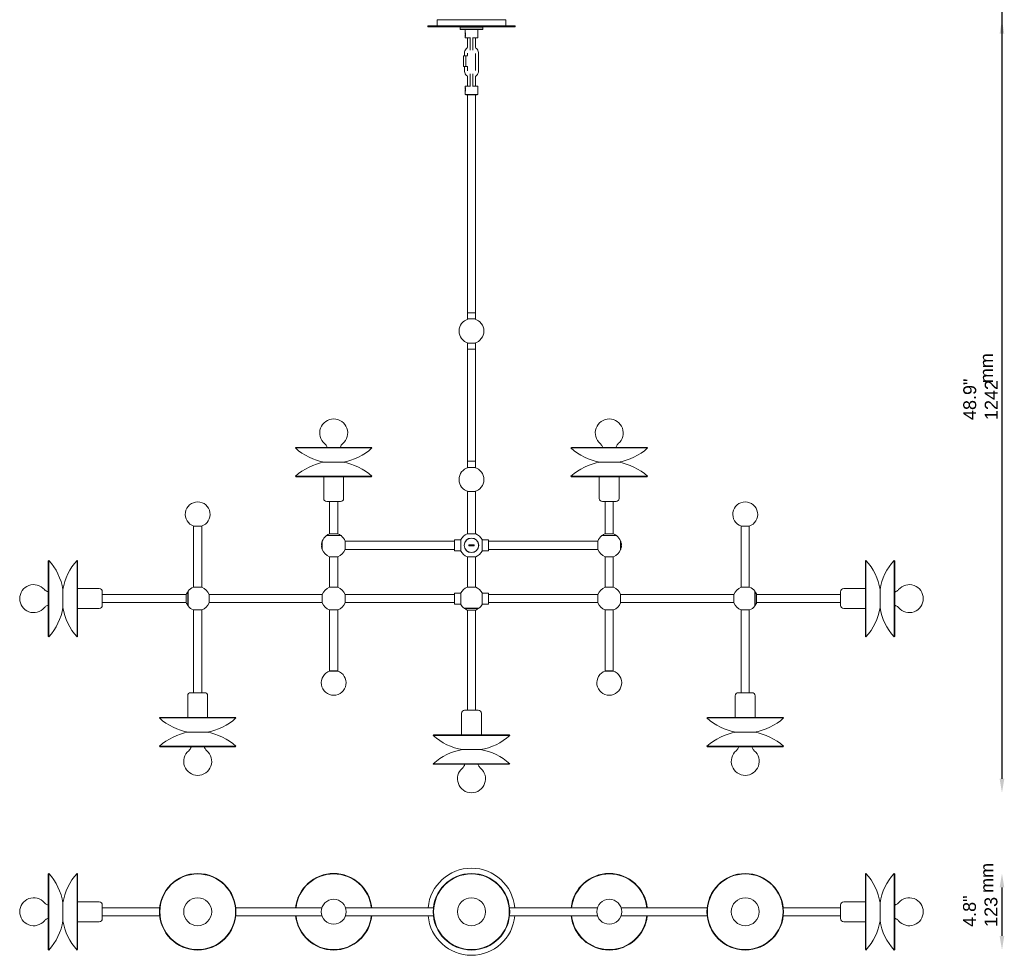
# Model space of a CAD drawing. Header units: millimetres. Extents: x 172 to 3573, y 86 to 2603.
# Tile 1 of 3: x 172 to 1755, y 86 to 1590. Entities that reach past the tile are written whole.
import ezdxf

# ---------------------------------------------------------------- set-up
doc = ezdxf.new("R2010")
doc.units = ezdxf.units.MM
doc.header["$LTSCALE"] = 9
doc.linetypes.add('DASHED', pattern=[0.2068, 0.1655, -0.0413])
for name, color, linetype, lineweight in [('Symbol (ISO)', 7, 'Continuous', 25), ('Widoczne (ISO)', 7, 'Continuous', 50), ('Wymiar (ISO)', 7, 'Continuous', 25)]:
    doc.layers.add(name, color=color, linetype=linetype, lineweight=lineweight)
doc.styles.add('Tekst notatki (ISO)', font='arial.ttf')
doc.dimstyles.new('Domyślne (ISO)', dxfattribs={"dimscale": 9, "dimtxt": 2.3, "dimasz": 2.5, "dimexe": 3.175, "dimexo": 0, "dimgap": 0.762, "dimtad": 1, "dimdec": 1, "dimlfac": 0.03937, "dimzin": 0, "dimdsep": 46, "dimtxsty": 'Tekst notatki (ISO)', "dimcen": 0.09, "dimdle": 10, "dimclrd": 256, "dimclre": 256, "dimclrt": 256, "dimazin": 2, "dimtfac": 1, "dimtmove": 0, "dimatfit": 3, "dimfxl": 0, "dimtolj": 1, "dimlwd": -1, "dimlwe": -1, "dimarcsym": 0})

# ---------------------------------------------------------------- blocks, each defined once
blk = doc.blocks.new('*D11')
at = {"layer": 'Defpoints', "color": 0, "transparency": 16777216}
for p in [(953.7, 1589.8), (898.7, 347.3), (1751.4, 347.3)]:
    blk.add_point(p, dxfattribs=at)
at = {"layer": 'Wymiar (ISO)', "transparency": 16777216}
blk.add_line((1751.4, 1567.3), (1751.4, 369.8), dxfattribs=at)
for points in [[(1747.6, 1567.3), (1755.1, 1567.3), (1751.4, 1589.8)], [(1747.6, 369.8), (1755.1, 369.8), (1751.4, 347.3)]]:
    blk.add_solid(points, dxfattribs=at)
at = {"layer": 'Wymiar (ISO)', "transparency": 16777216, "insert": (1689.2, 946.4), "char_height": 20.7, "attachment_point": 1, "rotation": 90, "style": 'Tekst notatki (ISO)'}
blk.add_mtext('\\A1;48.9"\\P1242', dxfattribs=at)
blk = doc.blocks.new('*D12')
at = {"layer": 'Defpoints', "color": 0, "transparency": 16777216}
for p in [(953.7, 1739.8), (898.7, 347.3), (1751.4, 347.3)]:
    blk.add_point(p, dxfattribs=at)
at = {"layer": 'Wymiar (ISO)', "transparency": 16777216}
blk.add_line((1751.4, 1717.3), (1751.4, 369.8), dxfattribs=at)
for points in [[(1747.6, 1717.3), (1755.1, 1717.3), (1751.4, 1739.8)], [(1747.6, 369.8), (1755.1, 369.8), (1751.4, 347.3)]]:
    blk.add_solid(points, dxfattribs=at)
at = {"layer": 'Wymiar (ISO)', "transparency": 16777216, "insert": (1688.8, 1622.9), "char_height": 20.7, "attachment_point": 1, "rotation": 90, "style": 'Tekst notatki (ISO)'}
blk.add_mtext('\\A1;54.8"\\P1392', dxfattribs=at)
blk = doc.blocks.new('*D13')
at = {"layer": 'Defpoints', "color": 0, "transparency": 16777216}
for p in [(953.7, 2039.8), (898.7, 347.3), (1751.4, 347.3)]:
    blk.add_point(p, dxfattribs=at)
at = {"layer": 'Wymiar (ISO)', "transparency": 16777216}
blk.add_line((1751.4, 2017.3), (1751.4, 369.8), dxfattribs=at)
for points in [[(1747.6, 2017.3), (1755.1, 2017.3), (1751.4, 2039.8)], [(1747.6, 369.8), (1755.1, 369.8), (1751.4, 347.3)]]:
    blk.add_solid(points, dxfattribs=at)
at = {"layer": 'Wymiar (ISO)', "transparency": 16777216, "insert": (1688.8, 1856.9), "char_height": 20.7, "attachment_point": 1, "rotation": 90, "style": 'Tekst notatki (ISO)'}
blk.add_mtext('\\A1;66.6"\\P1692', dxfattribs=at)
blk = doc.blocks.new('*D14')
at = {"layer": 'Defpoints', "color": 0, "transparency": 16777216}
for p in [(953.7, 2489.8), (898.7, 347.3), (1751.4, 347.3)]:
    blk.add_point(p, dxfattribs=at)
at = {"layer": 'Wymiar (ISO)', "transparency": 16777216}
blk.add_line((1751.4, 2467.3), (1751.4, 369.8), dxfattribs=at)
for points in [[(1747.6, 2467.3), (1755.1, 2467.3), (1751.4, 2489.8)], [(1747.6, 369.8), (1755.1, 369.8), (1751.4, 347.3)]]:
    blk.add_solid(points, dxfattribs=at)
at = {"layer": 'Wymiar (ISO)', "transparency": 16777216, "insert": (1689.2, 2241.4), "char_height": 20.7, "attachment_point": 1, "rotation": 90, "style": 'Tekst notatki (ISO)'}
blk.add_mtext('\\A1;84.4"\\P2142', dxfattribs=at)
blk = doc.blocks.new('*D17')
at = {"layer": 'Defpoints', "color": 0, "transparency": 16777216}
for p in [(1578.2, 217.7), (1578.2, 94.7), (1751.4, 94.7)]:
    blk.add_point(p, dxfattribs=at)
at = {"layer": 'Wymiar (ISO)', "transparency": 16777216}
blk.add_line((1751.4, 195.2), (1751.4, 117.2), dxfattribs=at)
for points in [[(1747.6, 195.2), (1755.1, 195.2), (1751.4, 217.7)], [(1747.6, 117.2), (1755.1, 117.2), (1751.4, 94.7)]]:
    blk.add_solid(points, dxfattribs=at)
at = {"layer": 'Wymiar (ISO)', "transparency": 16777216, "insert": (1688.8, 131.8), "char_height": 20.7, "attachment_point": 1, "rotation": 90, "style": 'Tekst notatki (ISO)'}
blk.add_mtext('\\A1;4.8"\\P123', dxfattribs=at)

msp = doc.modelspace()

# ---------------------------------------------------------------- linework, layer by layer
at = {"layer": 'Widoczne (ISO)', "linetype": 'Continuous', "lineweight": 5}
for p, q in [((953.67, 1589.76), (843.67, 1589.76)), ((843.67, 1589.76), (843.67, 1579.76)), ((953.67, 1589.76), (953.67, 1579.76)), ((968.67, 1579.76), (828.67, 1579.76)), ((828.67, 1579.76), (828.67, 1578.26)), ((828.67, 1578.26), (968.67, 1578.26)), ((881.17, 1578.26), (880.67, 1577.76)), ((916.67, 1577.76), (880.67, 1577.76)), ((880.67, 1574.76), (880.67, 1577.76)), ((880.67, 1574.76), (916.67, 1574.76)), ((881.17, 1574.26), (880.67, 1574.76)), ((916.17, 1574.26), (881.17, 1574.26)), ((888.87, 1574.26), (888.67, 1574.06)), ((908.67, 1574.06), (888.67, 1574.06)), ((888.67, 1574.06), (888.67, 1568.92)), ((888.67, 1568.26), (888.82, 1568.41)), ((888.67, 1566.26), (888.67, 1568.26)), ((908.47, 1574.26), (908.67, 1574.06)), ((908.67, 1574.06), (908.67, 1560.76)), ((916.17, 1578.26), (916.67, 1577.76)), ((916.17, 1574.26), (916.67, 1574.76)), ((916.67, 1574.76), (916.67, 1577.76)), ((968.67, 1579.76), (968.67, 1578.26)), ((888.67, 1563.26), (888.67, 1565.26)), ((888.67, 1563.26), (888.82, 1563.11)), ((888.67, 1562.6), (888.67, 1560.76)), ((888.67, 1560.76), (897.09, 1560.76)), ((896.67, 1560.76), (896.67, 1547.76)), ((900.25, 1560.76), (908.67, 1560.76)), ((900.67, 1547.76), (900.67, 1560.76)), ((887.19, 1535.26), (887.19, 1531.76)), ((896.67, 1540.71), (896.67, 1547.76)), ((900.67, 1547.76), (900.67, 1540.71)), ((905.15, 1508.26), (905.15, 1535.26)), ((910.15, 1508.26), (910.15, 1535.26)), ((885.94, 1514.76), (885.94, 1531.76)), ((885.94, 1531.76), (889.69, 1531.76)), ((889.69, 1531.76), (889.69, 1514.76)), ((889.69, 1531.76), (892.5, 1531.76)), ((889.69, 1514.76), (885.94, 1514.76)), ((887.19, 1514.76), (887.19, 1508.26)), ((892.5, 1514.76), (889.69, 1514.76)), ((896.67, 1495.76), (896.67, 1502.81)), ((896.67, 1495.76), (896.67, 1482.76)), ((900.67, 1502.81), (900.67, 1495.76)), ((900.67, 1482.76), (900.67, 1495.76)), ((897.09, 1482.76), (888.67, 1482.76)), ((888.67, 1480.92), (888.67, 1482.76)), ((888.67, 1480.26), (888.82, 1480.41)), ((888.67, 1478.26), (888.67, 1480.26)), ((888.67, 1475.26), (888.67, 1477.26)), ((888.67, 1475.26), (888.82, 1475.11)), ((888.67, 1469.46), (888.67, 1474.6)), ((908.67, 1482.76), (900.25, 1482.76)), ((908.67, 1469.46), (908.67, 1482.76)), ((888.67, 1469.46), (908.67, 1469.46)), ((889.37, 1468.76), (888.67, 1469.46)), ((907.97, 1468.76), (889.37, 1468.76)), ((892.17, 1118.76), (892.17, 1468.76)), ((905.17, 1118.76), (905.17, 1468.76)), ((907.97, 1468.76), (908.67, 1469.46)), ((905.17, 1118.76), (892.17, 1118.76)), ((892.17, 1118.76), (892.17, 1108.76)), ((892.17, 1118.76), (905.17, 1118.76)), ((892.17, 1108.76), (905.17, 1108.76)), ((905.17, 1118.76), (905.17, 1108.76)), ((905.17, 1070.03), (892.17, 1070.03)), ((892.17, 1070.03), (892.17, 1060.03)), ((905.17, 1070.03), (905.17, 1060.03)), ((892.17, 1060.03), (905.17, 1060.03)), ((905.17, 1060.03), (892.17, 1060.03)), ((892.17, 880.03), (892.17, 1060.03)), ((905.17, 880.03), (905.17, 1060.03)), ((616.37, 902.19), (615.71, 901.45)), ((616.37, 902.19), (738.04, 902.19)), ((738.04, 902.19), (738.71, 901.45)), ((1059.3, 902.19), (1058.63, 901.45)), ((1059.3, 902.19), (1180.97, 902.19)), ((1180.97, 902.19), (1181.63, 901.45)), ((615.71, 901.45), (738.71, 901.45)), ((1058.63, 901.45), (1181.63, 901.45)), ((662.71, 878.68), (691.71, 878.68)), ((691.71, 878.68), (662.71, 878.68)), ((905.17, 880.03), (892.17, 880.03)), ((892.17, 870.03), (892.17, 880.03)), ((892.17, 880.03), (905.17, 880.03)), ((905.17, 870.03), (905.17, 880.03)), ((1134.63, 878.68), (1105.63, 878.68)), ((1105.63, 878.68), (1134.63, 878.68)), ((738.71, 855.92), (615.71, 855.92)), ((616.37, 855.17), (615.71, 855.92)), ((738.04, 855.17), (616.37, 855.17)), ((661.21, 820.34), (661.21, 855.17)), ((693.21, 820.34), (693.21, 855.17)), ((738.04, 855.17), (738.71, 855.92)), ((892.17, 870.03), (905.17, 870.03)), ((1181.63, 855.92), (1058.63, 855.92)), ((1059.3, 855.17), (1058.63, 855.92)), ((1180.97, 855.17), (1059.3, 855.17)), ((1104.13, 820.34), (1104.13, 855.17)), ((1136.13, 820.34), (1136.13, 855.17)), ((1180.97, 855.17), (1181.63, 855.92)), ((905.17, 831.3), (892.17, 831.3)), ((892.17, 763.3), (892.17, 831.3)), ((905.17, 763.3), (905.17, 831.3)), ((688.21, 815.34), (666.21, 815.34)), ((670.71, 763.34), (670.71, 815.34)), ((683.71, 763.34), (683.71, 815.34)), ((1131.13, 815.34), (1109.13, 815.34)), ((1113.63, 763.34), (1113.63, 815.34)), ((1126.63, 763.34), (1126.63, 815.34)), ((465.11, 775.71), (452.11, 775.71)), ((452.11, 775.71), (452.11, 677.71)), ((464.86, 775.79), (452.36, 775.79)), ((453.61, 775.79), (453.61, 775.71)), ((463.61, 775.79), (463.61, 775.71)), ((465.11, 775.71), (465.11, 677.71)), ((1345.23, 775.71), (1332.23, 775.71)), ((1332.23, 775.71), (1332.23, 677.71)), ((1344.98, 775.79), (1332.48, 775.79)), ((1333.73, 775.79), (1333.73, 775.71)), ((1343.73, 775.79), (1343.73, 775.71)), ((1345.23, 775.71), (1345.23, 677.71)), ((665.46, 760.57), (688.96, 760.57)), ((665.66, 760.71), (688.76, 760.71)), ((665.66, 760.57), (665.66, 760.71)), ((683.83, 763.34), (670.59, 763.34)), ((688.76, 760.57), (688.76, 760.71)), ((891.92, 763.3), (905.42, 763.3)), ((1108.38, 760.57), (1131.88, 760.57)), ((1108.58, 760.71), (1131.68, 760.71)), ((1108.58, 760.57), (1108.58, 760.71)), ((1126.76, 763.34), (1113.51, 763.34)), ((1131.68, 760.57), (1131.68, 760.71)), ((657.66, 746), (657.98, 746)), ((657.98, 744), (657.66, 744)), ((658.77, 738.45), (658.77, 751.55)), ((658.91, 751.55), (658.77, 751.55)), ((658.91, 738.25), (658.91, 751.75)), ((695.5, 751.75), (695.5, 738.25)), ((695.5, 751.5), (871.5, 751.5)), ((871.5, 753.89), (876, 753.89)), ((871.5, 753.86), (871.5, 753.89)), ((876, 753.86), (871.5, 753.86)), ((871.5, 753.86), (871.5, 736.12)), ((881.5, 754), (877.5, 754)), ((881.5, 735.75), (881.5, 754.25)), ((902.17, 746), (895.17, 746)), ((895.17, 744), (902.17, 744)), ((915.84, 754.25), (915.84, 735.75)), ((915.84, 754), (919.84, 754)), ((925.84, 753.88), (921.34, 753.88)), ((925.84, 736.13), (925.84, 753.88)), ((1101.84, 751.5), (925.84, 751.5)), ((1101.84, 738.25), (1101.84, 751.75)), ((1138.43, 751.75), (1138.43, 738.25)), ((1138.43, 751.55), (1138.57, 751.55)), ((1138.57, 751.55), (1138.57, 738.45)), ((1139.68, 746), (1139.37, 746)), ((1139.37, 744), (1139.68, 744)), ((658.91, 738.45), (658.77, 738.45)), ((695.5, 738.5), (871.5, 738.5)), ((871.5, 736.12), (876, 736.12)), ((881.5, 736), (877.5, 736)), ((915.84, 736), (919.84, 736)), ((925.84, 736.13), (921.34, 736.13)), ((921.34, 736.13), (925.84, 736.13)), ((1101.84, 738.5), (925.84, 738.5)), ((925.84, 736.13), (925.84, 736.13)), ((1138.43, 738.45), (1138.57, 738.45)), ((218.43, 720.24), (219.17, 720.91)), ((218.43, 598.58), (218.43, 720.24)), ((219.17, 597.91), (219.17, 720.91)), ((264.7, 720.91), (264.7, 597.91)), ((265.44, 720.24), (264.7, 720.91)), ((265.44, 720.24), (265.44, 598.58)), ((683.96, 726.71), (670.46, 726.71)), ((670.71, 677.71), (670.71, 726.71)), ((683.71, 677.71), (683.71, 726.71)), ((905.42, 726.71), (891.92, 726.71)), ((892.17, 726.71), (892.17, 677.71)), ((905.17, 726.71), (905.17, 677.71)), ((1126.88, 726.71), (1113.38, 726.71)), ((1113.63, 677.71), (1113.63, 726.71)), ((1126.63, 677.71), (1126.63, 726.71)), ((1531.9, 720.24), (1532.64, 720.91)), ((1531.9, 598.58), (1531.9, 720.24)), ((1532.64, 597.91), (1532.64, 720.91)), ((1578.17, 720.91), (1578.17, 597.91)), ((1578.91, 720.24), (1578.17, 720.91)), ((1578.91, 720.24), (1578.91, 598.58)), ((241.94, 673.91), (241.94, 644.91)), ((241.94, 644.91), (241.94, 673.91)), ((300.27, 675.41), (265.44, 675.41)), ((305.27, 670.41), (305.27, 648.41)), ((305.27, 665.91), (440.27, 665.91)), ((440.27, 666.03), (440.27, 652.79)), ((442.9, 647.86), (442.9, 670.96)), ((443.05, 670.96), (442.9, 670.96)), ((443.05, 647.66), (443.05, 671.16)), ((451.86, 677.71), (465.36, 677.71)), ((476.91, 666.16), (476.91, 652.66)), ((658.91, 665.91), (476.91, 665.91)), ((658.91, 652.66), (658.91, 666.16)), ((670.46, 677.71), (683.96, 677.71)), ((695.5, 666.16), (695.5, 652.66)), ((695.5, 665.91), (871.5, 665.91)), ((871.5, 668.32), (876, 668.32)), ((871.5, 668.24), (871.5, 668.32)), ((876, 668.24), (871.5, 668.24)), ((871.5, 668.24), (871.5, 650.5)), ((881.5, 668.41), (877.48, 668.41)), ((881.5, 650.16), (881.5, 668.66)), ((891.92, 677.71), (905.42, 677.71)), ((915.84, 668.66), (915.84, 650.16)), ((915.84, 668.41), (919.84, 668.41)), ((921.34, 668.29), (925.84, 668.29)), ((925.84, 668.27), (921.34, 668.27)), ((925.84, 668.29), (925.84, 668.27)), ((925.84, 650.53), (925.84, 668.27)), ((1101.84, 665.91), (925.84, 665.91)), ((1101.84, 652.66), (1101.84, 666.16)), ((1113.38, 677.71), (1126.88, 677.71)), ((1138.43, 666.16), (1138.43, 652.66)), ((1138.43, 665.91), (1320.43, 665.91)), ((1320.43, 652.66), (1320.43, 666.16)), ((1331.98, 677.71), (1345.48, 677.71)), ((1354.29, 671.16), (1354.29, 647.66)), ((1354.29, 670.96), (1354.44, 670.96)), ((1354.44, 670.96), (1354.44, 647.86)), ((1357.07, 652.79), (1357.07, 666.03)), ((1492.07, 665.91), (1357.07, 665.91)), ((1492.07, 648.41), (1492.07, 670.41)), ((1497.07, 675.41), (1531.9, 675.41)), ((1555.4, 644.91), (1555.4, 673.91)), ((1555.4, 673.91), (1555.4, 644.91)), ((305.27, 652.91), (440.27, 652.91)), ((658.91, 652.91), (476.91, 652.91)), ((695.5, 652.91), (871.5, 652.91)), ((871.5, 650.5), (876, 650.5)), ((881.5, 650.41), (877.48, 650.41)), ((915.84, 650.41), (919.84, 650.41)), ((921.34, 650.53), (925.84, 650.53)), ((1101.84, 652.91), (925.84, 652.91)), ((1138.43, 652.91), (1320.43, 652.91)), ((1492.07, 652.91), (1357.07, 652.91)), ((300.27, 643.41), (265.44, 643.41)), ((443.05, 647.86), (442.9, 647.86)), ((465.36, 641.12), (451.86, 641.12)), ((452.11, 508.11), (452.11, 641.12)), ((465.11, 508.11), (465.11, 641.12)), ((683.96, 641.12), (670.46, 641.12)), ((670.71, 543.11), (670.71, 641.12)), ((683.71, 543.11), (683.71, 641.12)), ((910.42, 643.85), (886.92, 643.85)), ((887.12, 643.85), (887.12, 643.7)), ((910.22, 643.7), (887.12, 643.7)), ((892.05, 641.07), (905.29, 641.07)), ((892.17, 641.07), (892.17, 480.07)), ((905.17, 641.07), (905.17, 480.07)), ((910.22, 643.85), (910.22, 643.7)), ((1126.88, 641.12), (1113.38, 641.12)), ((1113.63, 543.11), (1113.63, 641.12)), ((1126.63, 543.11), (1126.63, 641.12)), ((1345.48, 641.12), (1331.98, 641.12)), ((1332.23, 508.11), (1332.23, 641.12)), ((1345.23, 508.11), (1345.23, 641.12)), ((1354.29, 647.86), (1354.44, 647.86)), ((1497.07, 643.41), (1531.9, 643.41)), ((218.43, 598.58), (219.17, 597.91)), ((265.44, 598.58), (264.7, 597.91)), ((1531.9, 598.58), (1532.64, 597.91)), ((1578.91, 598.58), (1578.17, 597.91)), ((670.71, 543.11), (683.71, 543.11)), ((670.96, 543.03), (683.46, 543.03)), ((1113.63, 543.11), (1126.63, 543.11)), ((1113.88, 543.03), (1126.38, 543.03)), ((447.61, 508.11), (469.61, 508.11)), ((1327.73, 508.11), (1349.73, 508.11)), ((442.61, 503.11), (442.61, 468.29)), ((474.61, 503.11), (474.61, 468.29)), ((1322.73, 503.11), (1322.73, 468.29)), ((1354.73, 503.11), (1354.73, 468.29)), ((882.67, 475.07), (882.67, 440.24)), ((887.67, 480.07), (909.67, 480.07)), ((914.67, 475.07), (914.67, 440.24)), ((397.78, 468.29), (397.11, 467.54)), ((397.11, 467.54), (520.11, 467.54)), ((397.78, 468.29), (519.44, 468.29)), ((519.44, 468.29), (520.11, 467.54)), ((1277.9, 468.29), (1277.23, 467.54)), ((1277.23, 467.54), (1400.23, 467.54)), ((1277.9, 468.29), (1399.56, 468.29)), ((1399.56, 468.29), (1400.23, 467.54)), ((473.11, 444.78), (444.11, 444.78)), ((444.11, 444.78), (473.11, 444.78)), ((1324.23, 444.78), (1353.23, 444.78)), ((1353.23, 444.78), (1324.23, 444.78)), ((837.84, 440.24), (837.17, 439.5)), ((837.17, 439.5), (960.17, 439.5)), ((837.84, 440.24), (959.5, 440.24)), ((959.5, 440.24), (960.17, 439.5)), ((520.11, 422.01), (397.11, 422.01)), ((397.78, 421.27), (397.11, 422.01)), ((519.44, 421.27), (397.78, 421.27)), ((519.44, 421.27), (520.11, 422.01)), ((884.17, 416.73), (913.17, 416.73)), ((913.17, 416.73), (884.17, 416.73)), ((1400.23, 422.01), (1277.23, 422.01)), ((1277.9, 421.27), (1277.23, 422.01)), ((1399.56, 421.27), (1277.9, 421.27)), ((1399.56, 421.27), (1400.23, 422.01)), ((960.17, 393.97), (837.17, 393.97)), ((837.84, 393.23), (837.17, 393.97)), ((959.5, 393.23), (837.84, 393.23)), ((959.5, 393.23), (960.17, 393.97)), ((218.43, 217), (219.17, 217.66)), ((218.43, 95.33), (218.43, 217)), ((219.17, 94.66), (219.17, 217.66)), ((264.7, 217.66), (264.7, 94.66)), ((265.44, 217), (264.7, 217.66)), ((265.44, 217), (265.44, 95.33)), ((1531.9, 217), (1532.64, 217.66)), ((1531.9, 95.33), (1531.9, 217)), ((1532.64, 94.66), (1532.64, 217.66)), ((1578.17, 217.66), (1578.17, 94.66)), ((1578.91, 217), (1578.17, 217.66)), ((1578.91, 217), (1578.91, 95.33)), ((241.94, 141.66), (241.94, 170.66)), ((241.94, 170.66), (241.94, 141.66)), ((300.27, 172.16), (265.44, 172.16)), ((305.27, 167.16), (305.27, 145.16)), ((305.27, 162.66), (397.46, 162.66)), ((658.29, 162.66), (519.77, 162.66)), ((696.12, 162.66), (837.51, 162.66)), ((1101.22, 162.66), (959.83, 162.66)), ((1139.05, 162.66), (1277.57, 162.66)), ((1492.07, 162.66), (1399.88, 162.66)), ((1492.07, 145.16), (1492.07, 167.16)), ((1497.07, 172.16), (1531.9, 172.16)), ((1555.4, 170.66), (1555.4, 141.66)), ((1555.4, 141.66), (1555.4, 170.66)), ((305.27, 149.66), (397.46, 149.66)), ((658.29, 149.66), (519.77, 149.66)), ((696.12, 149.66), (837.51, 149.66)), ((1101.22, 149.66), (959.83, 149.66)), ((1139.05, 149.66), (1277.57, 149.66)), ((1492.07, 149.66), (1399.88, 149.66)), ((300.27, 140.16), (265.44, 140.16)), ((1497.07, 140.16), (1531.9, 140.16)), ((218.43, 95.33), (219.17, 94.66)), ((265.44, 95.33), (264.7, 94.66)), ((1531.9, 95.33), (1532.64, 94.66)), ((1578.91, 95.33), (1578.17, 94.66))]:
    msp.add_line(p, q, dxfattribs=at)
at = {"layer": 'Widoczne (ISO)', "linetype": 'DASHED', "lineweight": 5, "ltscale": 0.718946}
for p, q in [((892.17, 1560.76), (892.17, 1544.7)), ((892.17, 1498.82), (892.17, 1482.76))]:
    msp.add_line(p, q, dxfattribs=at)
at = {"layer": 'Widoczne (ISO)', "linetype": 'DASHED', "lineweight": 5, "ltscale": 0.717399}
for p, q in [((905.17, 1560.76), (905.17, 1544.74)), ((905.17, 1498.78), (905.17, 1482.76))]:
    msp.add_line(p, q, dxfattribs=at)
at = {"layer": 'Widoczne (ISO)', "linetype": 'DASHED', "lineweight": 5, "ltscale": 0.790401}
msp.add_line((892.17, 1536.17), (892.17, 1531.76), dxfattribs=at)
at = {"layer": 'Widoczne (ISO)', "linetype": 'DASHED', "lineweight": 5, "ltscale": 0.796613}
msp.add_line((892.17, 1514.76), (892.17, 1507.35), dxfattribs=at)
at = {"layer": 'Widoczne (ISO)', "linetype": 'Continuous', "lineweight": 5}
for centre, radius in [((898.67, 745), 11.75), ((898.67, 745), 11.55), ((458.61, 156.16), 61.5), ((458.61, 156.16), 60.83), ((898.67, 156.16), 61.5), ((898.67, 156.16), 60.83), ((1338.73, 156.16), 61.5), ((1338.73, 156.16), 60.83), ((458.61, 156.16), 22.5), ((677.21, 156.16), 20), ((898.67, 156.16), 22.5), ((1120.13, 156.16), 20), ((1338.73, 156.16), 22.5)]:
    msp.add_circle(centre, radius, dxfattribs=at)
for centre, radius, start, end in [((898.67, 1089.4), 20, 104.47751, 255.52249), ((898.67, 1089.4), 20, 284.47751, 75.52249), ((677.21, 925.64), 22.5, 310.21496, 229.78504), ((1120.13, 925.64), 22.5, 310.21496, 229.78504), ((677.21, 968.52), 91, 227.48182, 260.83137), ((677.21, 968.52), 91, 279.16863, 312.51818), ((1120.13, 968.52), 91, 227.48182, 260.83137), ((1120.13, 968.52), 91, 279.16863, 312.51818), ((677.21, 788.84), 91, 99.16863, 132.51818), ((677.21, 788.84), 91, 47.48182, 80.83137), ((1120.13, 788.84), 91, 99.16863, 132.51818), ((1120.13, 788.84), 91, 47.48182, 80.83137), ((898.67, 850.67), 20, 104.47751, 255.52249), ((898.67, 850.67), 20, 284.47751, 75.52249), ((458.61, 794.79), 20, 288.20996, 251.79004), ((666.21, 820.34), 5, 180, 270), ((688.21, 820.34), 5, 270, 0), ((1109.13, 820.34), 5, 180, 270), ((1131.13, 820.34), 5, 270, 0), ((1338.73, 794.79), 20, 288.20996, 251.79004), ((677.21, 745), 19.5, 127.05376, 159.74775), ((677.21, 745), 19.5, 109.84899, 126.32094), ((677.21, 745), 19.5, 53.67906, 70.15101), ((677.21, 745), 19.5, 20.25225, 52.94624), ((898.67, 745), 19.5, 110.25225, 151.68238), ((898.67, 745), 19.5, 28.31762, 69.74775), ((1120.13, 745), 19.5, 127.05376, 159.74775), ((1120.13, 745), 19.5, 109.84899, 126.32094), ((1120.13, 745), 19.5, 53.67906, 70.15101), ((1120.13, 745), 19.5, 20.25225, 52.94624), ((677.13, 745), 19.5, 160.37288, 177.06047), ((677.13, 745), 19.5, 182.93953, 199.62712), ((1120.21, 745), 19.5, 2.93953, 19.62712), ((1120.21, 745), 19.5, 340.37288, 357.06047), ((677.21, 745), 19.5, 200.25225, 249.74775), ((677.21, 745), 19.5, 290.25225, 339.74775), ((898.67, 745), 19.5, 208.31762, 249.74775), ((898.67, 745), 19.5, 290.25225, 331.68238), ((1120.13, 745), 19.5, 200.25225, 249.74775), ((1120.13, 745), 19.5, 290.25225, 339.74775), ((152.1, 659.41), 91, 9.16863, 42.51818), ((331.77, 659.41), 91, 137.48182, 170.83137), ((1465.57, 659.41), 91, 9.16863, 42.51818), ((1645.24, 659.41), 91, 137.48182, 170.83137), ((194.97, 659.41), 22.5, 40.21496, 319.78504), ((1602.37, 659.41), 22.5, 220.21496, 139.78504), ((300.27, 670.41), 5, 0, 90), ((458.61, 659.41), 19.5, 143.67906, 160.15101), ((458.61, 659.41), 19.5, 110.25225, 142.94624), ((458.61, 659.41), 19.5, 20.25225, 69.74775), ((677.21, 659.41), 19.5, 110.25225, 159.74775), ((677.21, 659.41), 19.5, 20.25225, 69.74775), ((898.67, 659.41), 19.5, 110.25225, 151.68238), ((898.67, 659.41), 19.5, 28.31762, 69.74775), ((1120.13, 659.41), 19.5, 110.25225, 159.74775), ((1120.13, 659.41), 19.5, 20.25225, 69.74775), ((1338.73, 659.41), 19.5, 110.25225, 159.74775), ((1338.73, 659.41), 19.5, 37.05376, 69.74775), ((1338.73, 659.41), 19.5, 19.84899, 36.32094), ((1497.07, 670.41), 5, 90, 180), ((458.61, 659.41), 19.5, 199.84899, 216.32094), ((458.61, 659.41), 19.5, 290.25225, 339.74775), ((677.21, 659.41), 19.5, 200.25225, 249.74775), ((677.21, 659.41), 19.5, 290.25225, 339.74775), ((898.67, 659.41), 19.5, 208.31762, 232.94624), ((898.67, 659.41), 19.5, 307.05376, 331.68238), ((1120.13, 659.41), 19.5, 200.25225, 249.74775), ((1120.13, 659.41), 19.5, 290.25225, 339.74775), ((1338.73, 659.41), 19.5, 200.25225, 249.74775), ((1338.73, 659.41), 19.5, 323.67906, 340.15101), ((152.1, 659.41), 91, 317.48182, 350.83137), ((331.77, 659.41), 91, 189.16863, 222.51818), ((300.27, 648.41), 5, 270, 0), ((458.61, 659.41), 19.5, 217.05376, 249.74775), ((898.67, 659.41), 19.5, 233.67906, 250.15101), ((898.67, 659.41), 19.5, 289.84899, 306.32094), ((1338.73, 659.41), 19.5, 290.25225, 322.94624), ((1497.07, 648.41), 5, 180, 270), ((1465.57, 659.41), 91, 317.48182, 350.83137), ((1645.24, 659.41), 91, 189.16863, 222.51818), ((677.21, 524.03), 20, 108.20996, 71.79004), ((1120.13, 524.03), 20, 108.20996, 71.79004), ((447.61, 503.11), 5, 90, 180), ((469.61, 503.11), 5, 0, 90), ((1327.73, 503.11), 5, 90, 180), ((1349.73, 503.11), 5, 0, 90), ((887.67, 475.07), 5, 90, 180), ((909.67, 475.07), 5, 0, 90), ((458.61, 534.61), 91, 227.48182, 260.83137), ((458.61, 534.61), 91, 279.16863, 312.51818), ((1338.73, 534.61), 91, 227.48182, 260.83137), ((1338.73, 534.61), 91, 279.16863, 312.51818), ((458.61, 354.94), 91, 99.16863, 132.51818), ((458.61, 354.94), 91, 47.48182, 80.83137), ((1338.73, 354.94), 91, 99.16863, 132.51818), ((1338.73, 354.94), 91, 47.48182, 80.83137), ((898.67, 506.57), 91, 227.48182, 260.83137), ((898.67, 506.57), 91, 279.16863, 312.51818), ((458.61, 397.81), 22.5, 130.21496, 49.78504), ((898.67, 326.9), 91, 99.16863, 132.51818), ((898.67, 326.9), 91, 47.48182, 80.83137), ((1338.73, 397.81), 22.5, 130.21496, 49.78504), ((898.67, 369.77), 22.5, 130.21496, 49.78504), ((898.67, 156.16), 70, 5.328, 174.672), ((152.1, 156.16), 91, 9.16863, 42.51819), ((331.77, 156.16), 91, 137.48182, 170.83137), ((677.21, 156.16), 61.5, 6.06698, 173.93302), ((677.21, 156.16), 60.83, 6.13389, 173.86611), ((1120.13, 156.16), 61.5, 6.06698, 173.93302), ((1120.13, 156.16), 60.83, 6.13389, 173.86611), ((1465.57, 156.16), 91, 9.16863, 42.51818), ((1645.24, 156.16), 91, 137.48182, 170.83137), ((194.97, 156.16), 22.5, 40.21496, 319.78504), ((1602.37, 156.16), 22.5, 220.21496, 139.78504), ((300.27, 167.16), 5, 0, 90), ((1497.07, 167.16), 5, 90, 180), ((300.27, 145.16), 5, 270, 0), ((677.21, 156.16), 61.5, 186.06698, 353.93302), ((677.21, 156.16), 60.83, 186.13389, 353.86611), ((898.67, 156.16), 70, 185.328, 354.672), ((1120.13, 156.16), 61.5, 186.06698, 353.93302), ((1120.13, 156.16), 60.83, 186.13389, 353.86611), ((1497.07, 145.16), 5, 180, 270), ((152.1, 156.16), 91, 317.48182, 350.83137), ((331.77, 156.16), 91, 189.16863, 222.51819), ((1465.57, 156.16), 91, 317.48182, 350.83137), ((1645.24, 156.16), 91, 189.16863, 222.51818)]:
    msp.add_arc(centre, radius, start, end, dxfattribs=at)
for points, knots in [([(888.67, 1562.6), (888.67, 1562.6), (888.68, 1562.63), (888.73, 1562.79), (888.78, 1562.95), (888.89, 1563.39), (888.96, 1563.69), (889.09, 1564.41), (889.14, 1564.83), (889.17, 1565.42), (889.17, 1565.59), (889.17, 1566.13), (889.15, 1566.51), (889.08, 1567.16), (889.04, 1567.43), (888.94, 1567.9), (888.9, 1568.1), (888.79, 1568.54), (888.73, 1568.73), (888.68, 1568.89), (888.67, 1568.92), (888.67, 1568.92)], [-2.60457453, -2.60457453, -2.60457453, -2.60457453, -2.54510982, -2.54510982, -2.46353515, -2.46353515, -2.36645616, -2.36645616, -2.27108884, -2.27108884, -2.23249245, -2.23249245, -2.14812153, -2.14812153, -2.08069121, -2.08069121, -2.0132609, -2.0132609, -1.91679864, -1.91679864, -1.86041038, -1.86041038, -1.86041038, -1.86041038]), ([(892.17, 1544.74), (891.96, 1544.59), (891.75, 1544.44), (890.59, 1543.52), (889.75, 1542.6), (888.41, 1540.55), (887.9, 1539.42), (887.33, 1537.27), (887.19, 1536.26), (887.19, 1535.26)], [6.88506752, 6.88506752, 6.88506752, 6.88506752, 6.9520999, 6.9520999, 7.272023, 7.272023, 7.5921574, 7.5921574, 7.85398163, 7.85398163, 7.85398163, 7.85398163]), ([(910.15, 1535.26), (910.15, 1536.49), (909.95, 1537.72), (909.18, 1540.05), (908.6, 1541.15), (907.14, 1543.12), (906.25, 1543.98), (905.22, 1544.71), (905.19, 1544.73), (905.16, 1544.75)], [4.71238898, 4.71238898, 4.71238898, 4.71238898, 5.03272575, 5.03272575, 5.35299625, 5.35299625, 5.6730936, 5.6730936, 5.68244703, 5.68244703, 5.68244703, 5.68244703]), ([(887.19, 1508.26), (887.19, 1507.03), (887.39, 1505.81), (888.16, 1503.48), (888.74, 1502.37), (890.2, 1500.41), (891.09, 1499.54), (892.12, 1498.82), (892.14, 1498.8), (892.17, 1498.78)], [1.57079633, 1.57079633, 1.57079633, 1.57079633, 1.89113309, 1.89113309, 2.2114036, 2.2114036, 2.53150095, 2.53150095, 2.53971044, 2.53971044, 2.53971044, 2.53971044]), ([(905.16, 1498.78), (905.37, 1498.92), (905.58, 1499.08), (906.75, 1500), (907.59, 1500.92), (908.93, 1502.97), (909.44, 1504.1), (910.01, 1506.26), (910.15, 1507.26), (910.15, 1508.26)], [3.74233093, 3.74233093, 3.74233093, 3.74233093, 3.81050724, 3.81050724, 4.13043034, 4.13043034, 4.45056475, 4.45056475, 4.71238898, 4.71238898, 4.71238898, 4.71238898]), ([(888.67, 1474.6), (888.67, 1474.6), (888.68, 1474.64), (888.75, 1474.87), (888.84, 1475.17), (888.98, 1475.8), (889.05, 1476.16), (889.15, 1476.93), (889.17, 1477.36), (889.17, 1478.16), (889.15, 1478.59), (889.07, 1479.24), (889.03, 1479.48), (888.92, 1480.03), (888.85, 1480.3), (888.75, 1480.68), (888.71, 1480.8), (888.68, 1480.9), (888.67, 1480.92), (888.67, 1480.92)], [-1.86041038, -1.86041038, -1.86041038, -1.86041038, -1.79419376, -1.79419376, -1.67438148, -1.67438148, -1.58135489, -1.58135489, -1.4883283, -1.4883283, -1.39530171, -1.39530171, -1.33391262, -1.33391262, -1.237172, -1.237172, -1.16275614, -1.16275614, -1.11624623, -1.11624623, -1.11624623, -1.11624623]), ([(666.59, 902.19), (666.3, 903.15), (665.92, 904.08), (664.75, 906.28), (663.81, 907.5), (662.68, 908.46)], [0.76573221, 0.76573221, 0.76573221, 0.76573221, 1.06568359, 1.06568359, 1.51178206, 1.51178206, 1.51178206, 1.51178206]), ([(691.73, 908.46), (690.85, 907.71), (690.08, 906.81), (688.81, 904.8), (688.31, 903.68), (687.89, 902.42), (687.86, 902.31), (687.82, 902.19)], [0, 0, 0, 0, 0.3480324, 0.3480324, 0.7109096, 0.7109096, 0.74729422, 0.74729422, 0.74729422, 0.74729422]), ([(1105.61, 908.46), (1106.25, 907.92), (1106.82, 907.31), (1107.86, 905.92), (1108.31, 905.15), (1109.02, 903.65), (1109.29, 902.94), (1109.52, 902.19)], [1, 1, 1, 1, 1.19062293, 1.19062293, 1.38124586, 1.38124586, 1.52949203, 1.52949203, 1.52949203, 1.52949203]), ([(1134.66, 908.46), (1134.02, 907.92), (1133.44, 907.31), (1132.41, 905.92), (1131.95, 905.15), (1131.25, 903.65), (1130.98, 902.94), (1130.75, 902.19)], [1, 1, 1, 1, 1.19062293, 1.19062293, 1.38124586, 1.38124586, 1.52949203, 1.52949203, 1.52949203, 1.52949203]), ([(657.98, 746), (658, 746), (658.02, 745.98), (658.07, 745.88), (658.09, 745.8), (658.12, 745.62), (658.14, 745.51), (658.15, 745.26), (658.16, 745.13), (658.16, 744.88), (658.15, 744.75), (658.14, 744.5), (658.12, 744.39), (658.09, 744.21), (658.07, 744.13), (658.02, 744.03), (658, 744), (657.98, 744)], [-0.30386931, -0.30386931, -0.30386931, -0.30386931, -0.26553913, -0.26553913, -0.22720894, -0.22720894, -0.1895718, -0.1895718, -0.15193466, -0.15193466, -0.11429751, -0.11429751, -0.07666037, -0.07666037, -0.03833018, -0.03833018, 0, 0, 0, 0]), ([(877.5, 754), (877.5, 754.01), (877.47, 754), (877.31, 753.98), (877.2, 753.97), (876.93, 753.94), (876.76, 753.92), (876.39, 753.9), (876.19, 753.89), (876, 753.89)], [-0.22646675, -0.22646675, -0.22646675, -0.22646675, -0.16985082, -0.16985082, -0.11323489, -0.11323489, -0.05661744, -0.05661744, 0, 0, 0, 0]), ([(876, 753.86), (876.19, 753.86), (876.39, 753.87), (876.76, 753.9), (876.93, 753.91), (877.2, 753.95), (877.31, 753.97), (877.47, 753.99), (877.5, 754), (877.5, 754)], [0, 0, 0, 0, 0.05661744, 0.05661744, 0.11323489, 0.11323489, 0.16985082, 0.16985082, 0.22646675, 0.22646675, 0.22646675, 0.22646675]), ([(895.17, 744), (895.04, 744), (894.91, 744.03), (894.66, 744.13), (894.55, 744.21), (894.37, 744.39), (894.3, 744.5), (894.2, 744.75), (894.17, 744.88), (894.17, 745.13), (894.2, 745.26), (894.3, 745.51), (894.37, 745.62), (894.55, 745.8), (894.66, 745.88), (894.91, 745.98), (895.04, 746), (895.17, 746)], [0, 0, 0, 0, 0.03833018, 0.03833018, 0.07666037, 0.07666037, 0.11429751, 0.11429751, 0.15193466, 0.15193466, 0.1895718, 0.1895718, 0.22720894, 0.22720894, 0.26553913, 0.26553913, 0.30386931, 0.30386931, 0.30386931, 0.30386931]), ([(902.17, 746), (902.3, 746), (902.43, 745.98), (902.68, 745.88), (902.79, 745.8), (902.97, 745.62), (903.04, 745.51), (903.15, 745.26), (903.17, 745.13), (903.17, 744.88), (903.15, 744.75), (903.04, 744.5), (902.97, 744.39), (902.79, 744.21), (902.68, 744.13), (902.43, 744.03), (902.3, 744), (902.17, 744)], [0, 0, 0, 0, 0.03833018, 0.03833018, 0.07666037, 0.07666037, 0.11429751, 0.11429751, 0.15193466, 0.15193466, 0.1895718, 0.1895718, 0.22720894, 0.22720894, 0.26553913, 0.26553913, 0.30386931, 0.30386931, 0.30386931, 0.30386931]), ([(919.84, 754), (919.84, 754), (919.88, 754), (920.03, 753.98), (920.14, 753.96), (920.41, 753.93), (920.58, 753.91), (920.95, 753.89), (921.15, 753.88), (921.34, 753.88)], [-0.22555377, -0.22555377, -0.22555377, -0.22555377, -0.16985082, -0.16985082, -0.11323489, -0.11323489, -0.05661744, -0.05661744, 0, 0, 0, 0]), ([(1139.37, 744), (1139.34, 744), (1139.32, 744.03), (1139.27, 744.13), (1139.25, 744.21), (1139.22, 744.39), (1139.2, 744.5), (1139.19, 744.75), (1139.18, 744.88), (1139.18, 745.13), (1139.19, 745.26), (1139.2, 745.51), (1139.22, 745.62), (1139.25, 745.8), (1139.27, 745.88), (1139.32, 745.98), (1139.34, 746), (1139.37, 746)], [-0.30386931, -0.30386931, -0.30386931, -0.30386931, -0.26553913, -0.26553913, -0.22720894, -0.22720894, -0.1895718, -0.1895718, -0.15193466, -0.15193466, -0.11429751, -0.11429751, -0.07666037, -0.07666037, -0.03833018, -0.03833018, 0, 0, 0, 0]), ([(877.5, 736), (877.49, 736), (877.45, 736.01), (877.31, 736.03), (877.2, 736.04), (876.93, 736.07), (876.76, 736.09), (876.39, 736.11), (876.19, 736.12), (876, 736.12)], [-0.21796328, -0.21796328, -0.21796328, -0.21796328, -0.16985082, -0.16985082, -0.11323489, -0.11323489, -0.05661744, -0.05661744, 0, 0, 0, 0]), ([(921.34, 736.13), (921.15, 736.13), (920.95, 736.13), (920.58, 736.1), (920.41, 736.08), (920.14, 736.05), (920.03, 736.04), (919.88, 736.01), (919.84, 736), (919.84, 736)], [0, 0, 0, 0, 0.05661744, 0.05661744, 0.11323489, 0.11323489, 0.16985082, 0.16985082, 0.22646675, 0.22646675, 0.22646675, 0.22646675]), ([(919.84, 736), (919.84, 736), (919.88, 736.01), (920.03, 736.03), (920.14, 736.05), (920.41, 736.08), (920.58, 736.1), (920.95, 736.12), (921.15, 736.13), (921.34, 736.13)], [-0.22646675, -0.22646675, -0.22646675, -0.22646675, -0.16985082, -0.16985082, -0.11323489, -0.11323489, -0.05661744, -0.05661744, 0, 0, 0, 0]), ([(212.15, 673.94), (212.9, 673.05), (213.81, 672.28), (215.81, 671.02), (216.93, 670.52), (218.2, 670.1), (218.31, 670.06), (218.43, 670.02)], [0, 0, 0, 0, 0.3480324, 0.3480324, 0.7109096, 0.7109096, 0.74729422, 0.74729422, 0.74729422, 0.74729422]), ([(876, 668.24), (876.19, 668.24), (876.39, 668.25), (876.76, 668.27), (876.93, 668.29), (877.2, 668.33), (877.31, 668.36), (877.47, 668.39), (877.5, 668.4), (877.5, 668.41)], [0, 0, 0, 0, 0.05661744, 0.05661744, 0.11323489, 0.11323489, 0.16985082, 0.16985082, 0.22646675, 0.22646675, 0.22646675, 0.22646675]), ([(877.5, 668.41), (877.5, 668.41), (877.47, 668.41), (877.31, 668.4), (877.2, 668.39), (876.93, 668.36), (876.76, 668.35), (876.39, 668.33), (876.19, 668.32), (876, 668.32)], [-0.22646675, -0.22646675, -0.22646675, -0.22646675, -0.16985082, -0.16985082, -0.11323489, -0.11323489, -0.05661744, -0.05661744, 0, 0, 0, 0]), ([(921.34, 668.29), (921.15, 668.29), (920.95, 668.3), (920.58, 668.32), (920.41, 668.34), (920.14, 668.37), (920.03, 668.39), (919.88, 668.41), (919.84, 668.41), (919.84, 668.41)], [0, 0, 0, 0, 0.05661744, 0.05661744, 0.11323489, 0.11323489, 0.16985082, 0.16985082, 0.22646675, 0.22646675, 0.22646675, 0.22646675]), ([(919.84, 668.41), (919.84, 668.41), (919.88, 668.4), (920.03, 668.38), (920.14, 668.36), (920.41, 668.32), (920.58, 668.31), (920.95, 668.28), (921.15, 668.27), (921.34, 668.27)], [-0.22646675, -0.22646675, -0.22646675, -0.22646675, -0.16985082, -0.16985082, -0.11323489, -0.11323489, -0.05661744, -0.05661744, 0, 0, 0, 0]), ([(1585.19, 673.94), (1584.65, 673.3), (1584.03, 672.72), (1582.64, 671.69), (1581.87, 671.23), (1580.37, 670.53), (1579.66, 670.26), (1578.91, 670.02)], [1, 1, 1, 1, 1.19062293, 1.19062293, 1.38124586, 1.38124586, 1.52949203, 1.52949203, 1.52949203, 1.52949203]), ([(877.48, 650.41), (877.46, 650.41), (877.43, 650.41), (877.31, 650.42), (877.2, 650.43), (876.93, 650.46), (876.76, 650.47), (876.39, 650.49), (876.19, 650.5), (876, 650.5)], [-0.20112496, -0.20112496, -0.20112496, -0.20112496, -0.16985082, -0.16985082, -0.11323489, -0.11323489, -0.05661744, -0.05661744, 0, 0, 0, 0]), ([(921.34, 650.53), (921.15, 650.53), (920.95, 650.52), (920.58, 650.5), (920.41, 650.48), (920.14, 650.45), (920.03, 650.44), (919.88, 650.42), (919.85, 650.41), (919.84, 650.41)], [0, 0, 0, 0, 0.05661744, 0.05661744, 0.11323489, 0.11323489, 0.16985082, 0.16985082, 0.2205226, 0.2205226, 0.2205226, 0.2205226]), ([(218.43, 648.8), (217.47, 648.5), (216.53, 648.12), (214.34, 646.96), (213.11, 646.02), (212.15, 644.88)], [0.76573221, 0.76573221, 0.76573221, 0.76573221, 1.06568359, 1.06568359, 1.51178206, 1.51178206, 1.51178206, 1.51178206]), ([(1585.19, 644.88), (1584.65, 645.52), (1584.03, 646.1), (1582.64, 647.13), (1581.87, 647.59), (1580.37, 648.29), (1579.66, 648.56), (1578.91, 648.8)], [1, 1, 1, 1, 1.19062293, 1.19062293, 1.38124586, 1.38124586, 1.52949203, 1.52949203, 1.52949203, 1.52949203]), ([(444.09, 415), (444.97, 415.74), (445.74, 416.65), (447, 418.65), (447.51, 419.77), (447.93, 421.04), (447.96, 421.15), (448, 421.27)], [0, 0, 0, 0, 0.3480324, 0.3480324, 0.7109096, 0.7109096, 0.74729423, 0.74729423, 0.74729423, 0.74729423]), ([(469.23, 421.27), (469.52, 420.31), (469.9, 419.37), (471.07, 417.18), (472, 415.96), (473.14, 415)], [0.7657322, 0.7657322, 0.7657322, 0.7657322, 1.06568359, 1.06568359, 1.51178206, 1.51178206, 1.51178206, 1.51178206]), ([(1324.2, 415), (1324.84, 415.54), (1325.42, 416.15), (1326.45, 417.54), (1326.91, 418.31), (1327.61, 419.81), (1327.88, 420.52), (1328.12, 421.27)], [1, 1, 1, 1, 1.19062293, 1.19062293, 1.38124586, 1.38124586, 1.52949203, 1.52949203, 1.52949203, 1.52949203]), ([(1353.26, 415), (1352.62, 415.54), (1352.04, 416.15), (1351, 417.54), (1350.55, 418.31), (1349.85, 419.81), (1349.57, 420.52), (1349.34, 421.27)], [1, 1, 1, 1, 1.19062293, 1.19062293, 1.38124586, 1.38124586, 1.52949203, 1.52949203, 1.52949203, 1.52949203]), ([(884.14, 386.95), (884.78, 387.49), (885.36, 388.11), (886.39, 389.5), (886.85, 390.27), (887.55, 391.77), (887.82, 392.47), (888.06, 393.23)], [1, 1, 1, 1, 1.19062293, 1.19062293, 1.38124586, 1.38124586, 1.52949203, 1.52949203, 1.52949203, 1.52949203]), ([(913.2, 386.95), (912.56, 387.49), (911.98, 388.11), (910.95, 389.5), (910.49, 390.27), (909.79, 391.77), (909.52, 392.47), (909.28, 393.23)], [1, 1, 1, 1, 1.19062293, 1.19062293, 1.38124586, 1.38124586, 1.52949203, 1.52949203, 1.52949203, 1.52949203]), ([(212.15, 170.69), (212.69, 170.05), (213.31, 169.48), (214.7, 168.44), (215.47, 167.98), (216.97, 167.28), (217.68, 167.01), (218.43, 166.78)], [1, 1, 1, 1, 1.19062293, 1.19062293, 1.38124586, 1.38124586, 1.52949203, 1.52949203, 1.52949203, 1.52949203]), ([(1585.19, 170.69), (1584.65, 170.05), (1584.03, 169.48), (1582.64, 168.44), (1581.87, 167.98), (1580.37, 167.28), (1579.66, 167.01), (1578.91, 166.78)], [1, 1, 1, 1, 1.19062293, 1.19062293, 1.38124586, 1.38124586, 1.52949203, 1.52949203, 1.52949203, 1.52949203]), ([(212.15, 141.64), (212.69, 142.28), (213.31, 142.85), (214.7, 143.89), (215.47, 144.34), (216.97, 145.05), (217.68, 145.32), (218.43, 145.55)], [1, 1, 1, 1, 1.19062293, 1.19062293, 1.38124586, 1.38124586, 1.52949203, 1.52949203, 1.52949203, 1.52949203]), ([(1585.19, 141.64), (1584.65, 142.28), (1584.03, 142.85), (1582.64, 143.89), (1581.87, 144.34), (1580.37, 145.05), (1579.66, 145.32), (1578.91, 145.55)], [1, 1, 1, 1, 1.19062293, 1.19062293, 1.38124586, 1.38124586, 1.52949203, 1.52949203, 1.52949203, 1.52949203])]:
    msp.add_open_spline(points, degree=3, knots=knots, dxfattribs=at)
for points, weights in [([(888.67, 1566.26), (888.89, 1566.26), (889.16, 1566.26)], [1, 1.00422365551, 1.00015455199]), ([(889.16, 1565.26), (888.89, 1565.26), (888.67, 1565.26)], [1.00015455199, 1.00422365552, 1]), ([(888.67, 1478.26), (888.89, 1478.26), (889.16, 1478.26)], [1, 1.00422365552, 1.00015455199]), ([(889.16, 1477.26), (888.89, 1477.26), (888.67, 1477.26)], [1.00015455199, 1.00422365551, 1])]:
    msp.add_rational_spline(points, weights, degree=2, dxfattribs=at)
for points in [[(905.15, 1535.26), (905.15, 1535.38), (905.14, 1535.49), (905.14, 1535.61)], [(905.14, 1507.91), (905.14, 1508.03), (905.15, 1508.14), (905.15, 1508.26)]]:
    msp.add_open_spline(points, degree=3, dxfattribs=at)

# ---------------------------------------------------------------- texts
at = {"layer": 'Symbol (ISO)', "char_height": 20.7, "width": 48.1843, "attachment_point": 1, "rotation": 90, "style": 'Tekst notatki (ISO)'}
for insert in [(1716.02, 1005.58), (1716.59, 186.39)]:
    msp.add_mtext('\\fArial|b0|i0;mm', dxfattribs=dict(at, insert=insert))

# ---------------------------------------------------------------- dimensions: what is measured, and where the dimension line sits
at = {"layer": 'Wymiar (ISO)'}
for base, p1, p2, angle, text, picture, middle in [((1751.3852, 347.2712), (953.6703, 2489.7614), (898.6703, 347.2712), 270, '<>"\\P2142', '*D14', (1751.3852, 2273.4442)), ((1751.39, 347.27), (953.67, 2039.76), (898.67, 347.27), 270, '<>"\\P1692', '*D13', (1751.39, 1888.94)), ((1751.39, 347.27), (953.67, 1739.76), (898.67, 347.27), 270, '<>"\\P1392', '*D12', (1751.39, 1654.9)), ((1751.39, 347.27), (953.67, 1589.76), (898.67, 347.27), 270, '<>"\\P1242', '*D11', (1751.39, 978.82)), ((1751.39, 94.66), (1578.17, 217.66), (1578.17, 94.66), 90, '<>"\\P123', '*D17', (1751.39, 156.16))]:
    dim = msp.add_linear_dim(base=base, p1=p1, p2=p2, angle=angle, text=text, dimstyle='Domyślne (ISO)', override={"dimgap": 0.762, "dimdec": 1, "dimlfac": 0.03937, "dimpost": '\\X', "dimse1": 1, "dimse2": 1, "dimtol": 0, "dimlim": 0, "dimtp": 0, "dimtm": 0, "dimtdec": 2, "dimtofl": 0, "dimatfit": 1, "dimtvp": -0.25}, dxfattribs=at)
    dim.commit()
    dim.dimension.update_dxf_attribs({"geometry": picture, "text_midpoint": middle, "dimtype": 160})

doc.saveas('drawing.dxf')
